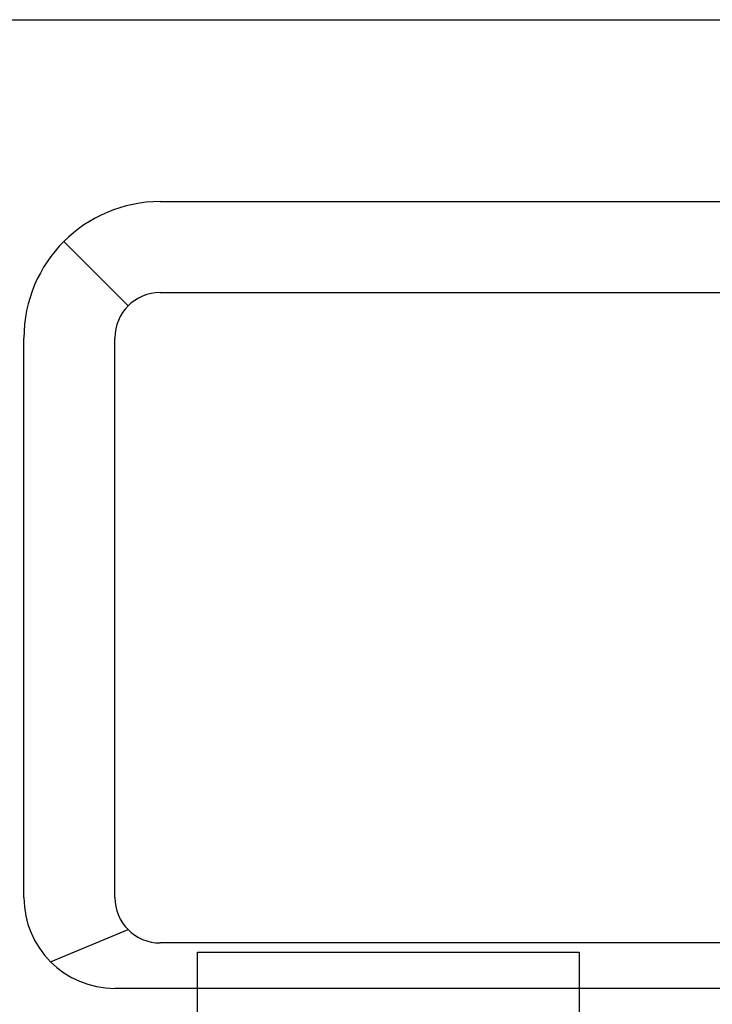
# Model space of a CAD drawing. Header units: centimetres. Extents: x 4120 to 19220, y -7417 to 180.
# Tile 114 of 223: x 12174 to 12189, y -4498 to -4477. Entities that reach past the tile are written whole.
import ezdxf

# ---------------------------------------------------------------- set-up
doc = ezdxf.new("R2010")
doc.units = ezdxf.units.CM
doc.layers.add('A_Wyposażenie', color=8, linetype='Continuous')

# ---------------------------------------------------------------- blocks, each defined once
blk = doc.blocks.new('wyposażenie blok')
at = {"layer": 'A_Wyposażenie', "color": 8}
for p, q in [((859.446, -530.5), (903.446, -530.5)), ((856.446, -545.8), (856.446, -533.5)), ((858.446, -545.8), (858.446, -533.5)), ((857.032, -547.214), (858.739, -546.507)), ((903.446, -546.8), (859.446, -546.8)), ((904.446, -547.8), (858.446, -547.8))]:
    blk.add_line(p, q, dxfattribs=at)
blk.add_lwpolyline([(911.446, -557, -0.414214), (909.946, -558.5), (852.946, -558.5, -0.414214), (851.446, -557), (851.446, -531.5, -0.414214), (856.446, -526.5), (906.446, -526.5, -0.414214), (911.446, -531.5), (911.446, -557)], format="xyb", dxfattribs=at)
for points in [[(858.739, -532.793), (857.325, -531.379)], [(859.446, -532.5), (903.446, -532.5)]]:
    blk.add_lwpolyline(points, dxfattribs=at)
blk.add_lwpolyline([(868.665, -548.5), (860.265, -548.5), (860.265, -547), (868.665, -547)], close=True, dxfattribs=at)
for centre, radius, start, end in [((859.446, -533.5), 3, 90, 180), ((859.446, -533.5), 1, 90, 180), ((858.446, -545.8), 2, 180, 270), ((859.446, -545.8), 1, 180, 270)]:
    blk.add_arc(centre, radius, start, end, dxfattribs=at)

msp = doc.modelspace()

# ---------------------------------------------------------------- block references
at = {"layer": 'A_Wyposażenie'}
msp.add_blockref('wyposażenie blok', (11317.575, -3950.23), dxfattribs=at)

doc.saveas('drawing.dxf')
